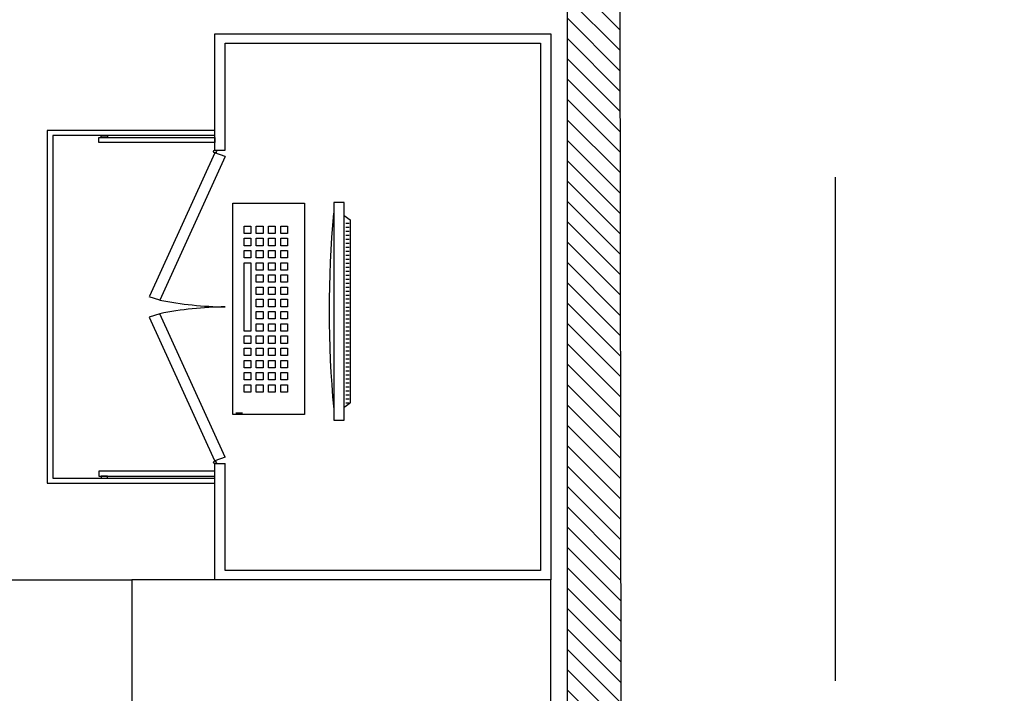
# Model space of a CAD drawing. Header units: millimetres. Extents: x 2950152 to 2989892, y -490837 to -470506.
# Tile 54 of 57: x 2970206 to 2971965, y -477006 to -475803. Entities that reach past the tile are written whole.
import ezdxf

# ---------------------------------------------------------------- set-up
doc = ezdxf.new("R2010")
doc.units = ezdxf.units.MM
doc.header["$LTSCALE"] = 1000
doc.header["$MEASUREMENT"] = 0
doc.linetypes.add('HIDDEN2', pattern=[4.7625, 3.175, -1.5875])
doc.layers.get('0').update_dxf_attribs({"linetype": 'CONTINUOUS'})
for name, color, linetype in [('ABC_KITCHEN EQUIPMENT', 8, 'CONTINUOUS'), ('LV_EQUIPMENT', 8, 'CONTINUOUS'), ('LV_HATCH', 253, 'CONTINUOUS'), ('LV_KITCHEN EQUIPMENT', 8, 'CONTINUOUS'), ('LV_STAIRS', 3, 'CONTINUOUS'), ('LV_WALLS', 1, 'CONTINUOUS')]:
    doc.layers.add(name, color=color, linetype=linetype)

# ---------------------------------------------------------------- blocks, each defined once
blk = doc.blocks.new('dfgdsf')
for p, q in [((0, 0), (-0.0189, 0)), ((-0.0189, 0), (-0.0189, -0.4321)), ((0, -0.4321), (0, 0)), ((0, -0.0261), (0.0108, -0.0344)), ((0.0108, -0.0344), (0.0108, -0.3977)), ((0.0026, -0.0413), (0.0086, -0.0413)), ((0.0026, -0.0492), (0.0086, -0.0492)), ((0.0026, -0.0571), (0.0086, -0.0571)), ((0.0026, -0.065), (0.0086, -0.065)), ((0.0026, -0.0729), (0.0086, -0.0729)), ((0.0026, -0.0809), (0.0086, -0.0809)), ((0.0026, -0.0888), (0.0086, -0.0888)), ((0.0026, -0.0967), (0.0086, -0.0967)), ((0.0026, -0.1046), (0.0086, -0.1046)), ((0.0026, -0.1125), (0.0086, -0.1125)), ((0.0026, -0.1204), (0.0086, -0.1204)), ((0.0026, -0.1284), (0.0086, -0.1284)), ((0.0026, -0.1363), (0.0086, -0.1363)), ((0.0026, -0.1442), (0.0086, -0.1442)), ((0.0026, -0.1521), (0.0086, -0.1521)), ((0.0026, -0.16), (0.0086, -0.16)), ((0.0026, -0.168), (0.0086, -0.168)), ((0.0026, -0.1759), (0.0086, -0.1759)), ((0.0026, -0.1838), (0.0086, -0.1838)), ((0.0026, -0.1917), (0.0086, -0.1917)), ((0.0026, -0.1996), (0.0086, -0.1996)), ((0.0026, -0.2076), (0.0086, -0.2076)), ((0.0026, -0.2155), (0.0086, -0.2155)), ((0.0026, -0.2234), (0.0086, -0.2234)), ((0.0026, -0.2313), (0.0086, -0.2313)), ((0.0026, -0.2392), (0.0086, -0.2392)), ((0.0026, -0.2472), (0.0086, -0.2472)), ((0.0026, -0.2551), (0.0086, -0.2551)), ((0.0026, -0.263), (0.0086, -0.263)), ((0.0026, -0.2709), (0.0086, -0.2709)), ((0.0026, -0.2788), (0.0086, -0.2788)), ((0.0026, -0.2867), (0.0086, -0.2867)), ((0.0026, -0.2947), (0.0086, -0.2947)), ((0.0026, -0.3026), (0.0086, -0.3026)), ((0.0026, -0.3105), (0.0086, -0.3105)), ((0.0026, -0.3184), (0.0086, -0.3184)), ((0.0026, -0.3263), (0.0086, -0.3263)), ((0.0026, -0.3343), (0.0086, -0.3343)), ((0.0026, -0.3422), (0.0086, -0.3422)), ((0.0026, -0.3501), (0.0086, -0.3501)), ((0.0026, -0.358), (0.0086, -0.358)), ((0.0026, -0.3659), (0.0086, -0.3659)), ((0.0026, -0.3739), (0.0086, -0.3739)), ((0.0026, -0.3818), (0.0086, -0.3818)), ((0, -0.4061), (0.0108, -0.3977)), ((0.0026, -0.3897), (0.0086, -0.3897)), ((0.0026, -0.3976), (0.0086, -0.3976)), ((-0.0189, -0.4321), (0, -0.4321))]:
    blk.add_line(p, q)
blk.add_arc((2.3997, -0.2121), 2.4267, 175.4879, 184.6836)
blk = doc.blocks.new('gfghfghf')
for p, q in [((-0.1281, -0.4194), (-0.1281, 0)), ((-0.1281, 0), (0, 0)), ((0, 0), (0, -0.4194)), ((-0.1281, -0.0347), (-0.1281, -0.02)), ((-0.1077, -0.0602), (-0.1077, -0.0455)), ((-0.1077, -0.0455), (-0.0957, -0.0455)), ((-0.0957, -0.0455), (-0.0957, -0.0602)), ((-0.0859, -0.0455), (-0.0739, -0.0455)), ((-0.0859, -0.0602), (-0.0859, -0.0455)), ((-0.0739, -0.0455), (-0.0739, -0.0602)), ((-0.0641, -0.0455), (-0.0521, -0.0455)), ((-0.0641, -0.0602), (-0.0641, -0.0455)), ((-0.0521, -0.0455), (-0.0521, -0.0602)), ((-0.0423, -0.0455), (-0.0303, -0.0455)), ((-0.0423, -0.0602), (-0.0423, -0.0455)), ((-0.0303, -0.0455), (-0.0303, -0.0602)), ((-0.1281, -0.0695), (-0.1281, -0.0548)), ((-0.0957, -0.0602), (-0.1077, -0.0602)), ((-0.1077, -0.0697), (-0.0957, -0.0697)), ((-0.1077, -0.0844), (-0.1077, -0.0697)), ((-0.0957, -0.0697), (-0.0957, -0.0844)), ((-0.0739, -0.0602), (-0.0859, -0.0602)), ((-0.0859, -0.0697), (-0.0739, -0.0697)), ((-0.0859, -0.0844), (-0.0859, -0.0697)), ((-0.0739, -0.0697), (-0.0739, -0.0844)), ((-0.0521, -0.0602), (-0.0641, -0.0602)), ((-0.0641, -0.0697), (-0.0521, -0.0697)), ((-0.0641, -0.0844), (-0.0641, -0.0697)), ((-0.0521, -0.0697), (-0.0521, -0.0844)), ((-0.0303, -0.0602), (-0.0423, -0.0602)), ((-0.0423, -0.0697), (-0.0303, -0.0697)), ((-0.0423, -0.0844), (-0.0423, -0.0697)), ((-0.0303, -0.0697), (-0.0303, -0.0844)), ((-0.0957, -0.0844), (-0.1077, -0.0844)), ((-0.0739, -0.0844), (-0.0859, -0.0844)), ((-0.0521, -0.0844), (-0.0641, -0.0844)), ((-0.0303, -0.0844), (-0.0423, -0.0844)), ((-0.1281, -0.1042), (-0.1281, -0.0895)), ((-0.1077, -0.0939), (-0.0957, -0.0939)), ((-0.1077, -0.1086), (-0.1077, -0.0939)), ((-0.0957, -0.0939), (-0.0957, -0.1086)), ((-0.0859, -0.0939), (-0.0739, -0.0939)), ((-0.0859, -0.1086), (-0.0859, -0.0939)), ((-0.0739, -0.0939), (-0.0739, -0.1086)), ((-0.0641, -0.0939), (-0.0521, -0.0939)), ((-0.0641, -0.1086), (-0.0641, -0.0939)), ((-0.0521, -0.0939), (-0.0521, -0.1086)), ((-0.0423, -0.0939), (-0.0303, -0.0939)), ((-0.0423, -0.1086), (-0.0423, -0.0939)), ((-0.0303, -0.0939), (-0.0303, -0.1086)), ((-0.0957, -0.1086), (-0.1077, -0.1086)), ((-0.1077, -0.1182), (-0.0957, -0.1182)), ((-0.1077, -0.254), (-0.1077, -0.1182)), ((-0.0957, -0.1182), (-0.0957, -0.254)), ((-0.0739, -0.1086), (-0.0859, -0.1086)), ((-0.0859, -0.1182), (-0.0739, -0.1182)), ((-0.0859, -0.1329), (-0.0859, -0.1182)), ((-0.0739, -0.1182), (-0.0739, -0.1329)), ((-0.0521, -0.1086), (-0.0641, -0.1086)), ((-0.0641, -0.1182), (-0.0521, -0.1182)), ((-0.0641, -0.1329), (-0.0641, -0.1182)), ((-0.0521, -0.1182), (-0.0521, -0.1329)), ((-0.0303, -0.1086), (-0.0423, -0.1086)), ((-0.0423, -0.1182), (-0.0303, -0.1182)), ((-0.0423, -0.1329), (-0.0423, -0.1182)), ((-0.0303, -0.1182), (-0.0303, -0.1329)), ((-0.1281, -0.1389), (-0.1281, -0.1242)), ((-0.0739, -0.1329), (-0.0859, -0.1329)), ((-0.0521, -0.1329), (-0.0641, -0.1329)), ((-0.0303, -0.1329), (-0.0423, -0.1329)), ((-0.0859, -0.1424), (-0.0739, -0.1424)), ((-0.0859, -0.1571), (-0.0859, -0.1424)), ((-0.0739, -0.1571), (-0.0859, -0.1571)), ((-0.0739, -0.1424), (-0.0739, -0.1571)), ((-0.0641, -0.1424), (-0.0521, -0.1424)), ((-0.0641, -0.1571), (-0.0641, -0.1424)), ((-0.0521, -0.1571), (-0.0641, -0.1571)), ((-0.0521, -0.1424), (-0.0521, -0.1571)), ((-0.0423, -0.1424), (-0.0303, -0.1424)), ((-0.0423, -0.1571), (-0.0423, -0.1424)), ((-0.0303, -0.1571), (-0.0423, -0.1571)), ((-0.0303, -0.1424), (-0.0303, -0.1571)), ((-0.1281, -0.1737), (-0.1281, -0.159)), ((-0.0859, -0.1666), (-0.0739, -0.1666)), ((-0.0859, -0.1813), (-0.0859, -0.1666)), ((-0.0739, -0.1666), (-0.0739, -0.1813)), ((-0.0641, -0.1666), (-0.0521, -0.1666)), ((-0.0641, -0.1813), (-0.0641, -0.1666)), ((-0.0521, -0.1666), (-0.0521, -0.1813)), ((-0.0423, -0.1666), (-0.0303, -0.1666)), ((-0.0423, -0.1813), (-0.0423, -0.1666)), ((-0.0303, -0.1666), (-0.0303, -0.1813)), ((-0.0739, -0.1813), (-0.0859, -0.1813)), ((-0.0859, -0.1908), (-0.0739, -0.1908)), ((-0.0859, -0.2055), (-0.0859, -0.1908)), ((-0.0739, -0.1908), (-0.0739, -0.2055)), ((-0.0521, -0.1813), (-0.0641, -0.1813)), ((-0.0641, -0.1908), (-0.0521, -0.1908)), ((-0.0641, -0.2055), (-0.0641, -0.1908)), ((-0.0521, -0.1908), (-0.0521, -0.2055)), ((-0.0303, -0.1813), (-0.0423, -0.1813)), ((-0.0423, -0.1908), (-0.0303, -0.1908)), ((-0.0423, -0.2055), (-0.0423, -0.1908)), ((-0.0303, -0.1908), (-0.0303, -0.2055)), ((-0.1281, -0.2084), (-0.1281, -0.1937)), ((-0.0739, -0.2055), (-0.0859, -0.2055)), ((-0.0521, -0.2055), (-0.0641, -0.2055)), ((-0.0303, -0.2055), (-0.0423, -0.2055)), ((-0.1281, -0.2431), (-0.1281, -0.2284)), ((-0.0859, -0.2151), (-0.0739, -0.2151)), ((-0.0859, -0.2298), (-0.0859, -0.2151)), ((-0.0739, -0.2151), (-0.0739, -0.2298)), ((-0.0641, -0.2151), (-0.0521, -0.2151)), ((-0.0641, -0.2298), (-0.0641, -0.2151)), ((-0.0521, -0.2151), (-0.0521, -0.2298)), ((-0.0423, -0.2151), (-0.0303, -0.2151)), ((-0.0423, -0.2298), (-0.0423, -0.2151)), ((-0.0303, -0.2151), (-0.0303, -0.2298)), ((-0.1077, -0.254), (-0.1077, -0.2393)), ((-0.0957, -0.2393), (-0.0957, -0.254)), ((-0.0739, -0.2298), (-0.0859, -0.2298)), ((-0.0859, -0.2393), (-0.0739, -0.2393)), ((-0.0859, -0.254), (-0.0859, -0.2393)), ((-0.0739, -0.2393), (-0.0739, -0.254)), ((-0.0521, -0.2298), (-0.0641, -0.2298)), ((-0.0641, -0.2393), (-0.0521, -0.2393)), ((-0.0641, -0.254), (-0.0641, -0.2393)), ((-0.0521, -0.2393), (-0.0521, -0.254)), ((-0.0303, -0.2298), (-0.0423, -0.2298)), ((-0.0423, -0.2393), (-0.0303, -0.2393)), ((-0.0423, -0.254), (-0.0423, -0.2393)), ((-0.0303, -0.2393), (-0.0303, -0.254)), ((-0.1281, -0.2778), (-0.1281, -0.2632)), ((-0.0957, -0.254), (-0.1077, -0.254)), ((-0.1077, -0.2635), (-0.0957, -0.2635)), ((-0.1077, -0.2782), (-0.1077, -0.2635)), ((-0.0957, -0.2635), (-0.0957, -0.2782)), ((-0.0739, -0.254), (-0.0859, -0.254)), ((-0.0859, -0.2635), (-0.0739, -0.2635)), ((-0.0859, -0.2782), (-0.0859, -0.2635)), ((-0.0739, -0.2635), (-0.0739, -0.2782)), ((-0.0521, -0.254), (-0.0641, -0.254)), ((-0.0641, -0.2635), (-0.0521, -0.2635)), ((-0.0641, -0.2782), (-0.0641, -0.2635)), ((-0.0521, -0.2635), (-0.0521, -0.2782)), ((-0.0303, -0.254), (-0.0423, -0.254)), ((-0.0423, -0.2635), (-0.0303, -0.2635)), ((-0.0423, -0.2782), (-0.0423, -0.2635)), ((-0.0303, -0.2635), (-0.0303, -0.2782)), ((-0.0957, -0.2782), (-0.1077, -0.2782)), ((-0.0739, -0.2782), (-0.0859, -0.2782)), ((-0.0521, -0.2782), (-0.0641, -0.2782)), ((-0.0303, -0.2782), (-0.0423, -0.2782)), ((-0.1281, -0.3126), (-0.1281, -0.2979)), ((-0.1077, -0.2878), (-0.0957, -0.2878)), ((-0.1077, -0.3024), (-0.1077, -0.2878)), ((-0.0957, -0.2878), (-0.0957, -0.3024)), ((-0.0859, -0.2878), (-0.0739, -0.2878)), ((-0.0859, -0.3024), (-0.0859, -0.2878)), ((-0.0739, -0.2878), (-0.0739, -0.3024)), ((-0.0641, -0.2878), (-0.0521, -0.2878)), ((-0.0641, -0.3024), (-0.0641, -0.2878)), ((-0.0521, -0.2878), (-0.0521, -0.3024)), ((-0.0423, -0.2878), (-0.0303, -0.2878)), ((-0.0423, -0.3024), (-0.0423, -0.2878)), ((-0.0303, -0.2878), (-0.0303, -0.3024)), ((-0.0957, -0.3024), (-0.1077, -0.3024)), ((-0.1077, -0.312), (-0.0957, -0.312)), ((-0.1077, -0.3267), (-0.1077, -0.312)), ((-0.0957, -0.312), (-0.0957, -0.3267)), ((-0.0739, -0.3024), (-0.0859, -0.3024)), ((-0.0859, -0.312), (-0.0739, -0.312)), ((-0.0859, -0.3267), (-0.0859, -0.312)), ((-0.0739, -0.312), (-0.0739, -0.3267)), ((-0.0521, -0.3024), (-0.0641, -0.3024)), ((-0.0641, -0.312), (-0.0521, -0.312)), ((-0.0641, -0.3267), (-0.0641, -0.312)), ((-0.0521, -0.312), (-0.0521, -0.3267)), ((-0.0303, -0.3024), (-0.0423, -0.3024)), ((-0.0423, -0.312), (-0.0303, -0.312)), ((-0.0423, -0.3267), (-0.0423, -0.312)), ((-0.0303, -0.312), (-0.0303, -0.3267)), ((-0.1281, -0.3473), (-0.1281, -0.3326)), ((-0.0957, -0.3267), (-0.1077, -0.3267)), ((-0.0739, -0.3267), (-0.0859, -0.3267)), ((-0.0521, -0.3267), (-0.0641, -0.3267)), ((-0.0303, -0.3267), (-0.0423, -0.3267)), ((-0.1077, -0.3362), (-0.0957, -0.3362)), ((-0.1077, -0.3509), (-0.1077, -0.3362)), ((-0.0957, -0.3509), (-0.1077, -0.3509)), ((-0.0957, -0.3362), (-0.0957, -0.3509)), ((-0.0859, -0.3362), (-0.0739, -0.3362)), ((-0.0859, -0.3509), (-0.0859, -0.3362)), ((-0.0739, -0.3509), (-0.0859, -0.3509)), ((-0.0739, -0.3362), (-0.0739, -0.3509)), ((-0.0641, -0.3362), (-0.0521, -0.3362)), ((-0.0641, -0.3509), (-0.0641, -0.3362)), ((-0.0521, -0.3509), (-0.0641, -0.3509)), ((-0.0521, -0.3362), (-0.0521, -0.3509)), ((-0.0423, -0.3362), (-0.0303, -0.3362)), ((-0.0423, -0.3509), (-0.0423, -0.3362)), ((-0.0303, -0.3509), (-0.0423, -0.3509)), ((-0.0303, -0.3362), (-0.0303, -0.3509)), ((-0.1281, -0.382), (-0.1281, -0.3673)), ((-0.1077, -0.3604), (-0.0957, -0.3604)), ((-0.1077, -0.3751), (-0.1077, -0.3604)), ((-0.0957, -0.3604), (-0.0957, -0.3751)), ((-0.0859, -0.3604), (-0.0739, -0.3604)), ((-0.0859, -0.3751), (-0.0859, -0.3604)), ((-0.0739, -0.3604), (-0.0739, -0.3751)), ((-0.0641, -0.3604), (-0.0521, -0.3604)), ((-0.0641, -0.3751), (-0.0641, -0.3604)), ((-0.0521, -0.3604), (-0.0521, -0.3751)), ((-0.0423, -0.3604), (-0.0303, -0.3604)), ((-0.0423, -0.3751), (-0.0423, -0.3604)), ((-0.0303, -0.3604), (-0.0303, -0.3751)), ((-0.0957, -0.3751), (-0.1077, -0.3751)), ((-0.0739, -0.3751), (-0.0859, -0.3751)), ((-0.0521, -0.3751), (-0.0641, -0.3751)), ((-0.0303, -0.3751), (-0.0423, -0.3751)), ((-0.1281, -0.4168), (-0.1281, -0.4021)), ((0, -0.4194), (-0.1281, -0.4194)), ((-0.1108, -0.4168), (-0.1228, -0.4168))]:
    blk.add_line(p, q)
blk = doc.blocks.new('A$C37F252D7')
at = {"layer": 'ABC_KITCHEN EQUIPMENT', "ltscale": 0.5}
for p, q in [((-0.2062, 0.879), (0.0011, 0.879)), ((-0.2062, 0.869), (-0.2062, 0.879)), ((0.0011, 0.869), (-0.2062, 0.869)), ((0.0011, 0.879), (0.0011, 0.869)), ((0.0011, 0.8488), (-0.1161, 0.564)), ((0.0011, 0.8538), (0.0196, 0.8538)), ((0.0196, 0.8412), (0.0011, 0.8488)), ((0.0196, 0.8412), (-0.0976, 0.5564)), ((-0.0976, 0.5564), (-0.1165, 0.5631)), ((-0.0976, 0.5294), (-0.1165, 0.5227)), ((0.0196, 0.2447), (-0.0976, 0.5294)), ((0.0011, 0.2371), (-0.1161, 0.5218)), ((0.0196, 0.2447), (0.0011, 0.2371)), ((0.0011, 0.232), (0.0196, 0.232)), ((0.0011, 0.2168), (-0.2062, 0.2168)), ((-0.2062, 0.2168), (-0.2062, 0.2068)), ((-0.2062, 0.2068), (0.0011, 0.2068))]:
    blk.add_line(p, q, dxfattribs=at)
for points in [[(0.0011, 0.8538), (0.0011, 1.0847), (0.6011, 1.0847), (0.6011, 0.0012), (0.0011, 0.0012), (0.0011, 0.232)], [(0.0196, 0.8538), (0.0196, 1.0662), (0.5826, 1.0662), (0.5826, 0.0197), (0.0196, 0.0197), (0.0196, 0.232)], [(0.0011, 0.8929), (-0.2989, 0.8929), (-0.2989, 0.1929), (0.0011, 0.1929)], [(0.0011, 0.8829), (-0.2889, 0.8829), (-0.2889, 0.2029), (0.0011, 0.2029)]]:
    blk.add_lwpolyline(points, dxfattribs=at)
for points in [[(-0.1908, 0.8829), (-0.1908, 0.879), (-0.2022, 0.879), (-0.2022, 0.8829)], [(-0.1908, 0.2029), (-0.1908, 0.2068), (-0.2022, 0.2068), (-0.2022, 0.2029)]]:
    blk.add_lwpolyline(points, close=True, dxfattribs=at)
for centre in [(0.0011, 0.8513), (0.0011, 0.2346)]:
    blk.add_circle(centre, 0.00252, dxfattribs=at)
for centre, start, end in [((0.0284, 1.1348), 257.7048, 269.1441), ((0.0284, -0.0489), 90.8559, 102.2952)]:
    blk.add_arc(centre, 0.5919, start, end, dxfattribs=at)
for name, p in [('gfghfghf', (0.1609, 0.7488)), ('dfgdsf', (0.2321, 0.7503))]:
    blk.add_blockref(name, p, dxfattribs=at)

msp = doc.modelspace()

# ---------------------------------------------------------------- hatches: boundary and pattern name
at = {"layer": 'LV_HATCH'}
h = msp.add_hatch(dxfattribs=at)
h.set_pattern_fill('ANSI31', color=253, scale=8.1, angle=1170)
h.set_pattern_definition([(135, (3013304.705, -302937.027), (-18.1850186, -18.1850186), [])])
h.paths.add_polyline_path([(2971277.3, -474941.3), (2971284.9, -480338.5), (2971184.9, -480338.5), (2971184.9, -475059.5)])

# ---------------------------------------------------------------- linework, layer by layer
at = {"lineweight": -2}
msp.add_circle((2970013.8, -481719.3), 9117.6, dxfattribs=at)
at = {"layer": 'LV_EQUIPMENT', "linetype": 'HIDDEN2', "ltscale": 6, "elevation": 0}
msp.add_lwpolyline([(2970406.3, -477352.8, -0.414214), (2969857.3, -476803.8), (2970406.3, -476803.8)], format="xyb", dxfattribs=at)
at = {"layer": 'LV_EQUIPMENT', "elevation": 0}
msp.add_lwpolyline([(2970406.3, -476803.8), (2970406.3, -477402.7), (2971155, -477402.7), (2971155, -476803.8)], close=True, dxfattribs=at)
at = {"layer": 'LV_STAIRS'}
msp.add_line((2971663, -476084.5), (2971663, -476984.3), dxfattribs=at)
at = {"layer": 'LV_WALLS', "elevation": 0}
msp.add_lwpolyline([(2971277.3, -474941.3), (2971284.9, -480338.5), (2971184.9, -480338.5), (2971184.9, -475059.5)], close=True, dxfattribs=at)

# ---------------------------------------------------------------- block references
at = {"layer": 'LV_KITCHEN EQUIPMENT', "extrusion": (-2.71238e-10, 1.90398e-09, 1), "xscale": 1000.000000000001, "yscale": 899.9999999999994, "zscale": 1000.000000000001, "rotation": 359.9999999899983}
msp.add_blockref('A$C37F252D7', (2970553.9, -476804.8, 0), dxfattribs=at)

doc.saveas('drawing.dxf')
